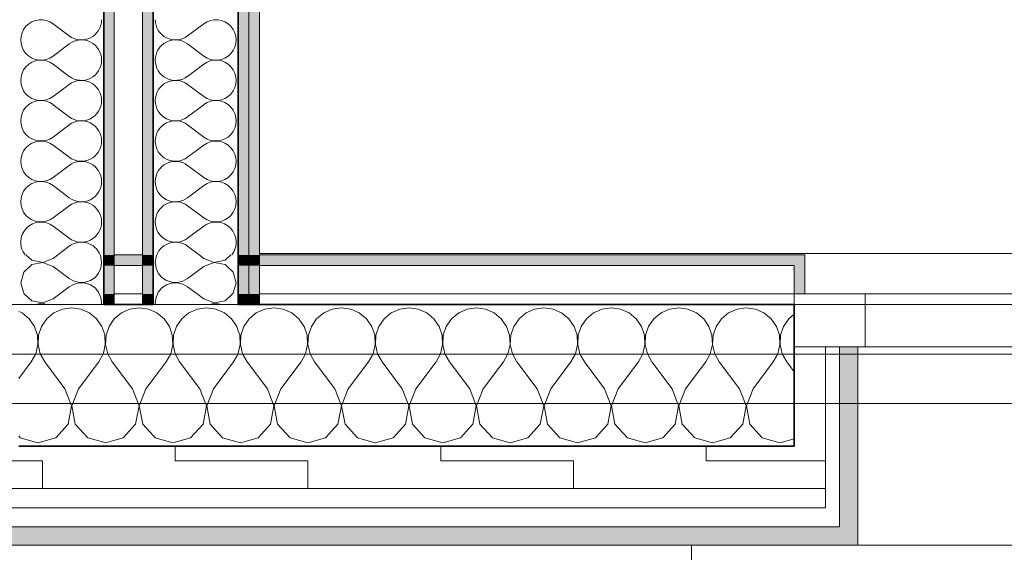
# Model space of a CAD drawing. Header units: metres. Extents: x -7.1 to 26.5, y -14.7 to 18.1.
# Tile 59 of 145: x 8.6 to 10, y -4.1 to -3.3. Entities that reach past the tile are written whole.
import ezdxf

# ---------------------------------------------------------------- set-up
doc = ezdxf.new("R2010")
doc.units = ezdxf.units.M
doc.linetypes.add('AUSGEZOGEN', pattern=[0])
for name, color, linetype in [('XR$1$010 Aussenwände', 7, 'AUSGEZOGEN'), ('XR$1$010 Aussenwände Schichttrennlinien', 7, 'AUSGEZOGEN'), ('XR$1$010 Fenster', 7, 'AUSGEZOGEN'), ('XR$1$015 Innenwände', 7, 'AUSGEZOGEN'), ('XR$1$015 Innenwände Schichttrennlinien', 7, 'AUSGEZOGEN'), ('XR$1$030 Bodenaufbauten', 7, 'AUSGEZOGEN'), ('XR$1$080 Raumdefinitionen Kontur', 7, 'AUSGEZOGEN'), ('XR$3$010 Aussenwände Bauteilschraffuren', 7, 'AUSGEZOGEN'), ('XR$3$015 Innenwände Bauteilschraffuren', 7, 'AUSGEZOGEN'), ('XR$3$035 Decken', 7, 'AUSGEZOGEN')]:
    doc.layers.add(name, color=color, linetype=linetype)
pattern_1 = [(0, (1500, 1500), (750, 750), [750, -750]), (90, (1500, 1500), (-750, 750), [750, -750])]
pattern_2 = [(0, (0.375, 0.375), (0.1875, 0.1875), [0.1875, -0.1875]), (90, (0.375, 0.375), (-0.1875, 0.1875), [0.1875, -0.1875])]

# ---------------------------------------------------------------- blocks, each defined once
blk = doc.blocks.new('COMPLEXOBJECT_128')
at = {"layer": 'XR$3$010 Aussenwände Bauteilschraffuren', "color": 8, "linetype": 'AUSGEZOGEN', "lineweight": 13, "transparency": 33554687}
for p, q in [((8.6537, -3.7231), (8.6416, -3.7284)), ((8.6667, -3.7213), (8.6537, -3.7231)), ((8.6797, -3.7231), (8.6667, -3.7213)), ((8.6917, -3.7284), (8.6797, -3.7231)), ((8.5965, -3.7284), (8.5918, -3.7263)), ((8.6066, -3.7368), (8.5965, -3.7284)), ((8.614, -3.7476), (8.6066, -3.7368)), ((8.6315, -3.7368), (8.6241, -3.7476)), ((8.6416, -3.7284), (8.6315, -3.7368)), ((8.7018, -3.7368), (8.6917, -3.7284)), ((8.7093, -3.7476), (8.7018, -3.7368)), ((8.6182, -3.76), (8.614, -3.7476)), ((8.6241, -3.7476), (8.6199, -3.76)), ((8.7118, -3.755), (8.7093, -3.7476)), ((8.6189, -3.7732), (8.6182, -3.76)), ((8.6199, -3.76), (8.6192, -3.7732)), ((8.6159, -3.786), (8.6189, -3.7732)), ((8.6192, -3.7732), (8.6222, -3.786)), ((8.6095, -3.7974), (8.6159, -3.786)), ((8.6222, -3.786), (8.6286, -3.7974)), ((8.7048, -3.7974), (8.7111, -3.786)), ((8.7111, -3.786), (8.7118, -3.7831)), ((8.5918, -3.8211), (8.6095, -3.7974)), ((8.6571, -3.8355), (8.6286, -3.7974)), ((8.6762, -3.8355), (8.7048, -3.7974)), ((8.6665, -3.8598), (8.6571, -3.8355)), ((8.6762, -3.8355), (8.6669, -3.8598)), ((8.6616, -3.8854), (8.6665, -3.8598)), ((8.6669, -3.8598), (8.6717, -3.8854)), ((8.6441, -3.9046), (8.6616, -3.8854)), ((8.6717, -3.8854), (8.6893, -3.9046)), ((8.5918, -3.9022), (8.594, -3.9046)), ((8.594, -3.9046), (8.619, -3.9117)), ((8.619, -3.9117), (8.6441, -3.9046)), ((8.6893, -3.9046), (8.7118, -3.911))]:
    blk.add_line(p, q, dxfattribs=at)
blk = doc.blocks.new('COMPLEXOBJECT_129')
at = {"layer": 'XR$3$010 Aussenwände Bauteilschraffuren', "color": 8, "linetype": 'AUSGEZOGEN', "lineweight": 13, "transparency": 33554687}
for p, q in [((8.7489, -3.7231), (8.7369, -3.7284)), ((8.7619, -3.7213), (8.7489, -3.7231)), ((8.7749, -3.7231), (8.7619, -3.7213)), ((8.7818, -3.7261), (8.7749, -3.7231)), ((8.7268, -3.7368), (8.7193, -3.7476)), ((8.7369, -3.7284), (8.7268, -3.7368)), ((8.7193, -3.7476), (8.7151, -3.76)), ((8.7135, -3.76), (8.7118, -3.755)), ((8.7141, -3.7732), (8.7135, -3.76)), ((8.7151, -3.76), (8.7145, -3.7732)), ((8.7118, -3.7831), (8.7141, -3.7732)), ((8.7145, -3.7732), (8.7175, -3.786)), ((8.7175, -3.786), (8.7238, -3.7974)), ((8.7524, -3.8355), (8.7238, -3.7974)), ((8.7714, -3.8355), (8.7818, -3.8218)), ((8.7617, -3.8598), (8.7524, -3.8355)), ((8.7714, -3.8355), (8.7621, -3.8598)), ((8.7569, -3.8854), (8.7617, -3.8598)), ((8.7621, -3.8598), (8.7669, -3.8854)), ((8.7393, -3.9046), (8.7569, -3.8854)), ((8.7669, -3.8854), (8.7818, -3.9016)), ((8.7143, -3.9117), (8.7393, -3.9046)), ((8.7118, -3.911), (8.7143, -3.9117))]:
    blk.add_line(p, q, dxfattribs=at)
blk = doc.blocks.new('COMPLEXOBJECT_130')
at = {"layer": 'XR$3$010 Aussenwände Bauteilschraffuren', "color": 8, "linetype": 'AUSGEZOGEN', "lineweight": 13, "transparency": 33554687}
for p, q in [((8.8441, -3.7231), (8.8321, -3.7284)), ((8.8571, -3.7213), (8.8441, -3.7231)), ((8.8702, -3.7231), (8.8571, -3.7213)), ((8.8822, -3.7284), (8.8702, -3.7231)), ((8.7869, -3.7284), (8.7818, -3.7261)), ((8.7971, -3.7368), (8.7869, -3.7284)), ((8.8045, -3.7476), (8.7971, -3.7368)), ((8.822, -3.7368), (8.8146, -3.7476)), ((8.8321, -3.7284), (8.822, -3.7368)), ((8.8923, -3.7368), (8.8822, -3.7284)), ((8.8997, -3.7476), (8.8923, -3.7368)), ((8.8087, -3.76), (8.8045, -3.7476)), ((8.8146, -3.7476), (8.8104, -3.76)), ((8.9018, -3.7536), (8.8997, -3.7476)), ((8.8093, -3.7732), (8.8087, -3.76)), ((8.8104, -3.76), (8.8097, -3.7732)), ((8.8064, -3.786), (8.8093, -3.7732)), ((8.8097, -3.7732), (8.8127, -3.786)), ((8.8, -3.7974), (8.8064, -3.786)), ((8.8127, -3.786), (8.819, -3.7974)), ((8.8952, -3.7974), (8.9016, -3.786)), ((8.9016, -3.786), (8.9018, -3.7852)), ((8.7818, -3.8218), (8.8, -3.7974)), ((8.8476, -3.8355), (8.819, -3.7974)), ((8.8667, -3.8355), (8.8952, -3.7974)), ((8.857, -3.8598), (8.8476, -3.8355)), ((8.8667, -3.8355), (8.8573, -3.8598)), ((8.8521, -3.8854), (8.857, -3.8598)), ((8.8573, -3.8598), (8.8622, -3.8854)), ((8.8346, -3.9046), (8.8521, -3.8854)), ((8.8622, -3.8854), (8.8797, -3.9046)), ((8.7818, -3.9016), (8.7845, -3.9046)), ((8.7845, -3.9046), (8.8095, -3.9117)), ((8.8095, -3.9117), (8.8346, -3.9046)), ((8.8797, -3.9046), (8.9018, -3.9109))]:
    blk.add_line(p, q, dxfattribs=at)
blk = doc.blocks.new('COMPLEXOBJECT_131')
at = {"layer": 'XR$3$010 Aussenwände Bauteilschraffuren', "color": 8, "linetype": 'AUSGEZOGEN', "lineweight": 13, "transparency": 33554687}
for p, q in [((8.9394, -3.7231), (8.9273, -3.7284)), ((8.9524, -3.7213), (8.9394, -3.7231)), ((8.9654, -3.7231), (8.9524, -3.7213)), ((8.9774, -3.7284), (8.9654, -3.7231)), ((9.0346, -3.7231), (9.0226, -3.7284)), ((9.0476, -3.7213), (9.0346, -3.7231)), ((9.0606, -3.7231), (9.0476, -3.7213)), ((9.0727, -3.7284), (9.0606, -3.7231)), ((9.1298, -3.7231), (9.1178, -3.7284)), ((9.1429, -3.7213), (9.1298, -3.7231)), ((9.1559, -3.7231), (9.1429, -3.7213)), ((9.1679, -3.7284), (9.1559, -3.7231)), ((9.2251, -3.7231), (9.2131, -3.7284)), ((9.2381, -3.7213), (9.2251, -3.7231)), ((9.2511, -3.7231), (9.2381, -3.7213)), ((9.2631, -3.7284), (9.2511, -3.7231)), ((9.3203, -3.7231), (9.3083, -3.7284)), ((9.3333, -3.7213), (9.3203, -3.7231)), ((9.3463, -3.7231), (9.3333, -3.7213)), ((9.3584, -3.7284), (9.3463, -3.7231)), ((9.4156, -3.7231), (9.4035, -3.7284)), ((9.4286, -3.7213), (9.4156, -3.7231)), ((9.4416, -3.7231), (9.4286, -3.7213)), ((9.4536, -3.7284), (9.4416, -3.7231)), ((9.5108, -3.7231), (9.4988, -3.7284)), ((9.5238, -3.7213), (9.5108, -3.7231)), ((9.5368, -3.7231), (9.5238, -3.7213)), ((9.5488, -3.7284), (9.5368, -3.7231)), ((9.606, -3.7231), (9.594, -3.7284)), ((9.619, -3.7213), (9.606, -3.7231)), ((9.6321, -3.7231), (9.619, -3.7213)), ((9.6441, -3.7284), (9.6321, -3.7231)), ((8.9172, -3.7368), (8.9098, -3.7476)), ((8.9273, -3.7284), (8.9172, -3.7368)), ((8.9875, -3.7368), (8.9774, -3.7284)), ((8.995, -3.7476), (8.9875, -3.7368)), ((9.0125, -3.7368), (9.005, -3.7476)), ((9.0226, -3.7284), (9.0125, -3.7368)), ((9.0828, -3.7368), (9.0727, -3.7284)), ((9.0902, -3.7476), (9.0828, -3.7368)), ((9.1077, -3.7368), (9.1003, -3.7476)), ((9.1178, -3.7284), (9.1077, -3.7368)), ((9.178, -3.7368), (9.1679, -3.7284)), ((9.1854, -3.7476), (9.178, -3.7368)), ((9.2029, -3.7368), (9.1955, -3.7476)), ((9.2131, -3.7284), (9.2029, -3.7368)), ((9.2732, -3.7368), (9.2631, -3.7284)), ((9.2807, -3.7476), (9.2732, -3.7368)), ((9.2982, -3.7368), (9.2907, -3.7476)), ((9.3083, -3.7284), (9.2982, -3.7368)), ((9.3685, -3.7368), (9.3584, -3.7284)), ((9.3759, -3.7476), (9.3685, -3.7368)), ((9.3934, -3.7368), (9.386, -3.7476)), ((9.4035, -3.7284), (9.3934, -3.7368)), ((9.4637, -3.7368), (9.4536, -3.7284)), ((9.4712, -3.7476), (9.4637, -3.7368)), ((9.4887, -3.7368), (9.4812, -3.7476)), ((9.4988, -3.7284), (9.4887, -3.7368)), ((9.559, -3.7368), (9.5488, -3.7284)), ((9.5664, -3.7476), (9.559, -3.7368)), ((9.5839, -3.7368), (9.5765, -3.7476)), ((9.594, -3.7284), (9.5839, -3.7368)), ((9.6542, -3.7368), (9.6441, -3.7284)), ((9.6616, -3.7476), (9.6542, -3.7368)), ((9.6791, -3.7368), (9.6717, -3.7476)), ((9.6868, -3.7304), (9.6791, -3.7368)), ((8.9098, -3.7476), (8.9056, -3.76)), ((8.9992, -3.76), (8.995, -3.7476)), ((9.005, -3.7476), (9.0008, -3.76)), ((9.0944, -3.76), (9.0902, -3.7476)), ((9.1003, -3.7476), (9.0961, -3.76)), ((9.1896, -3.76), (9.1854, -3.7476)), ((9.1955, -3.7476), (9.1913, -3.76)), ((9.2849, -3.76), (9.2807, -3.7476)), ((9.2907, -3.7476), (9.2865, -3.76)), ((9.3801, -3.76), (9.3759, -3.7476)), ((9.386, -3.7476), (9.3818, -3.76)), ((9.4754, -3.76), (9.4712, -3.7476)), ((9.4812, -3.7476), (9.477, -3.76)), ((9.5706, -3.76), (9.5664, -3.7476)), ((9.5765, -3.7476), (9.5723, -3.76)), ((9.6658, -3.76), (9.6616, -3.7476)), ((9.6717, -3.7476), (9.6675, -3.76)), ((8.9039, -3.76), (8.9018, -3.7536)), ((8.9046, -3.7732), (8.9039, -3.76)), ((8.9056, -3.76), (8.905, -3.7732)), ((8.9998, -3.7732), (8.9992, -3.76)), ((9.0008, -3.76), (9.0002, -3.7732)), ((9.095, -3.7732), (9.0944, -3.76)), ((9.0961, -3.76), (9.0954, -3.7732)), ((9.1903, -3.7732), (9.1896, -3.76)), ((9.1913, -3.76), (9.1907, -3.7732)), ((9.2855, -3.7732), (9.2849, -3.76)), ((9.2865, -3.76), (9.2859, -3.7732)), ((9.3808, -3.7732), (9.3801, -3.76)), ((9.3818, -3.76), (9.3811, -3.7732)), ((9.476, -3.7732), (9.4754, -3.76)), ((9.477, -3.76), (9.4764, -3.7732)), ((9.5712, -3.7732), (9.5706, -3.76)), ((9.5723, -3.76), (9.5716, -3.7732)), ((9.6665, -3.7732), (9.6658, -3.76)), ((9.6675, -3.76), (9.6669, -3.7732)), ((8.9018, -3.7852), (8.9046, -3.7732)), ((8.905, -3.7732), (8.9079, -3.786)), ((8.9968, -3.786), (8.9998, -3.7732)), ((9.0002, -3.7732), (9.0032, -3.786)), ((9.0921, -3.786), (9.095, -3.7732)), ((9.0954, -3.7732), (9.0984, -3.786)), ((9.1873, -3.786), (9.1903, -3.7732)), ((9.1907, -3.7732), (9.1936, -3.786)), ((9.2825, -3.786), (9.2855, -3.7732)), ((9.2859, -3.7732), (9.2889, -3.786)), ((9.3778, -3.786), (9.3808, -3.7732)), ((9.3811, -3.7732), (9.3841, -3.786)), ((9.473, -3.786), (9.476, -3.7732)), ((9.4764, -3.7732), (9.4794, -3.786)), ((9.5683, -3.786), (9.5712, -3.7732)), ((9.5716, -3.7732), (9.5746, -3.786)), ((9.6635, -3.786), (9.6665, -3.7732)), ((9.6669, -3.7732), (9.6698, -3.786)), ((8.9079, -3.786), (8.9143, -3.7974)), ((8.9905, -3.7974), (8.9968, -3.786)), ((9.0032, -3.786), (9.0095, -3.7974)), ((9.0857, -3.7974), (9.0921, -3.786)), ((9.0984, -3.786), (9.1048, -3.7974)), ((9.181, -3.7974), (9.1873, -3.786)), ((9.1936, -3.786), (9.2, -3.7974)), ((9.2762, -3.7974), (9.2825, -3.786)), ((9.2889, -3.786), (9.2952, -3.7974)), ((9.3714, -3.7974), (9.3778, -3.786)), ((9.3841, -3.786), (9.3905, -3.7974)), ((9.4667, -3.7974), (9.473, -3.786)), ((9.4794, -3.786), (9.4857, -3.7974)), ((9.5619, -3.7974), (9.5683, -3.786)), ((9.5746, -3.786), (9.581, -3.7974)), ((9.6571, -3.7974), (9.6635, -3.786)), ((9.6698, -3.786), (9.6762, -3.7974)), ((8.9429, -3.8355), (8.9143, -3.7974)), ((8.9619, -3.8355), (8.9905, -3.7974)), ((9.0381, -3.8355), (9.0095, -3.7974)), ((9.0571, -3.8355), (9.0857, -3.7974)), ((9.1333, -3.8355), (9.1048, -3.7974)), ((9.1524, -3.8355), (9.181, -3.7974)), ((9.2286, -3.8355), (9.2, -3.7974)), ((9.2476, -3.8355), (9.2762, -3.7974)), ((9.3238, -3.8355), (9.2952, -3.7974)), ((9.3429, -3.8355), (9.3714, -3.7974)), ((9.419, -3.8355), (9.3905, -3.7974)), ((9.4381, -3.8355), (9.4667, -3.7974)), ((9.5143, -3.8355), (9.4857, -3.7974)), ((9.5333, -3.8355), (9.5619, -3.7974)), ((9.6095, -3.8355), (9.581, -3.7974)), ((9.6286, -3.8355), (9.6571, -3.7974)), ((9.6868, -3.8116), (9.6762, -3.7974)), ((8.9522, -3.8598), (8.9429, -3.8355)), ((8.9619, -3.8355), (8.9526, -3.8598)), ((9.0474, -3.8598), (9.0381, -3.8355)), ((9.0571, -3.8355), (9.0478, -3.8598)), ((9.1427, -3.8598), (9.1333, -3.8355)), ((9.1524, -3.8355), (9.143, -3.8598)), ((9.2379, -3.8598), (9.2286, -3.8355)), ((9.2476, -3.8355), (9.2383, -3.8598)), ((9.3331, -3.8598), (9.3238, -3.8355)), ((9.3429, -3.8355), (9.3335, -3.8598)), ((9.4284, -3.8598), (9.419, -3.8355)), ((9.4381, -3.8355), (9.4288, -3.8598)), ((9.5236, -3.8598), (9.5143, -3.8355)), ((9.5333, -3.8355), (9.524, -3.8598)), ((9.6189, -3.8598), (9.6095, -3.8355)), ((9.6286, -3.8355), (9.6192, -3.8598)), ((8.9474, -3.8854), (8.9522, -3.8598)), ((8.9526, -3.8598), (8.9574, -3.8854)), ((9.0426, -3.8854), (9.0474, -3.8598)), ((9.0478, -3.8598), (9.0526, -3.8854)), ((9.1378, -3.8854), (9.1427, -3.8598)), ((9.143, -3.8598), (9.1479, -3.8854)), ((9.2331, -3.8854), (9.2379, -3.8598)), ((9.2383, -3.8598), (9.2431, -3.8854)), ((9.3283, -3.8854), (9.3331, -3.8598)), ((9.3335, -3.8598), (9.3384, -3.8854)), ((9.4235, -3.8854), (9.4284, -3.8598)), ((9.4288, -3.8598), (9.4336, -3.8854)), ((9.5188, -3.8854), (9.5236, -3.8598)), ((9.524, -3.8598), (9.5288, -3.8854)), ((9.614, -3.8854), (9.6189, -3.8598)), ((9.6192, -3.8598), (9.6241, -3.8854)), ((8.9298, -3.9046), (8.9474, -3.8854)), ((8.9574, -3.8854), (8.975, -3.9046)), ((9.025, -3.9046), (9.0426, -3.8854)), ((9.0526, -3.8854), (9.0702, -3.9046)), ((9.1203, -3.9046), (9.1378, -3.8854)), ((9.1479, -3.8854), (9.1654, -3.9046)), ((9.2155, -3.9046), (9.2331, -3.8854)), ((9.2431, -3.8854), (9.2607, -3.9046)), ((9.3107, -3.9046), (9.3283, -3.8854)), ((9.3384, -3.8854), (9.3559, -3.9046)), ((9.406, -3.9046), (9.4235, -3.8854)), ((9.4336, -3.8854), (9.4512, -3.9046)), ((9.5012, -3.9046), (9.5188, -3.8854)), ((9.5288, -3.8854), (9.5464, -3.9046)), ((9.5965, -3.9046), (9.614, -3.8854)), ((9.6241, -3.8854), (9.6416, -3.9046)), ((8.9048, -3.9117), (8.9298, -3.9046)), ((8.975, -3.9046), (9, -3.9117)), ((9, -3.9117), (9.025, -3.9046)), ((9.0702, -3.9046), (9.0952, -3.9117)), ((9.0952, -3.9117), (9.1203, -3.9046)), ((9.1654, -3.9046), (9.1905, -3.9117)), ((9.1905, -3.9117), (9.2155, -3.9046)), ((9.2607, -3.9046), (9.2857, -3.9117)), ((9.2857, -3.9117), (9.3107, -3.9046)), ((9.3559, -3.9046), (9.381, -3.9117)), ((9.381, -3.9117), (9.406, -3.9046)), ((9.4512, -3.9046), (9.4762, -3.9117)), ((9.4762, -3.9117), (9.5012, -3.9046)), ((9.5464, -3.9046), (9.5714, -3.9117)), ((9.5714, -3.9117), (9.5965, -3.9046)), ((9.6416, -3.9046), (9.6667, -3.9117)), ((9.6667, -3.9117), (9.6868, -3.906)), ((8.9018, -3.9109), (8.9048, -3.9117))]:
    blk.add_line(p, q, dxfattribs=at)
blk = doc.blocks.new('COMPLEXOBJECT_141')
at = {"layer": 'XR$3$015 Innenwände Bauteilschraffuren', "color": 8, "linetype": 'AUSGEZOGEN', "lineweight": 13, "transparency": 33554687}
for p, q in [((8.6021, -3.6465), (8.6104, -3.6541)), ((8.6104, -3.6541), (8.6258, -3.657)), ((8.6258, -3.657), (8.6403, -3.6514)), ((8.6403, -3.6514), (8.6469, -3.6465)), ((8.7078, -3.6493), (8.7066, -3.6465)), ((8.7089, -3.6571), (8.7078, -3.6493)), ((8.6104, -3.6602), (8.609, -3.6615)), ((8.6258, -3.6573), (8.6104, -3.6602)), ((8.6368, -3.6615), (8.6258, -3.6573)), ((8.7083, -3.6615), (8.7089, -3.6571))]:
    blk.add_line(p, q, dxfattribs=at)
blk = doc.blocks.new('COMPLEXOBJECT_142')
at = {"layer": 'XR$3$015 Innenwände Bauteilschraffuren', "color": 8, "linetype": 'AUSGEZOGEN', "lineweight": 13, "transparency": 33554687}
for p, q in [((8.609, -3.6615), (8.5989, -3.6707)), ((8.6403, -3.6629), (8.6368, -3.6615)), ((8.6403, -3.6629), (8.6632, -3.68)), ((8.7046, -3.6722), (8.7078, -3.665)), ((8.7078, -3.665), (8.7083, -3.6615)), ((8.5989, -3.6707), (8.5946, -3.6857)), ((8.6632, -3.68), (8.6701, -3.6838)), ((8.6701, -3.6838), (8.6778, -3.6856)), ((8.6857, -3.6852), (8.6931, -3.6827)), ((8.6931, -3.6827), (8.6996, -3.6782)), ((8.6996, -3.6782), (8.7046, -3.6722)), ((8.5946, -3.6857), (8.5989, -3.7007)), ((8.6498, -3.7015), (8.6632, -3.6914)), ((8.6701, -3.6876), (8.6632, -3.6914)), ((8.6778, -3.6858), (8.6701, -3.6876)), ((8.6778, -3.6856), (8.6857, -3.6852)), ((8.6857, -3.6862), (8.6778, -3.6858)), ((8.6931, -3.6887), (8.6857, -3.6862)), ((8.6996, -3.6932), (8.6931, -3.6887)), ((8.7046, -3.6993), (8.6996, -3.6932)), ((8.5989, -3.7007), (8.5997, -3.7015)), ((8.7056, -3.7015), (8.7046, -3.6993))]:
    blk.add_line(p, q, dxfattribs=at)
blk = doc.blocks.new('COMPLEXOBJECT_143')
at = {"layer": 'XR$3$015 Innenwände Bauteilschraffuren', "color": 8, "linetype": 'AUSGEZOGEN', "lineweight": 13, "transparency": 33554687}
for p, q in [((8.5997, -3.7015), (8.6104, -3.7113)), ((8.6104, -3.7113), (8.6258, -3.7142)), ((8.6258, -3.7142), (8.6403, -3.7086)), ((8.6403, -3.7086), (8.6498, -3.7015)), ((8.7078, -3.7065), (8.7056, -3.7015)), ((8.7089, -3.7143), (8.7078, -3.7065)), ((8.6258, -3.7144), (8.6147, -3.7165)), ((8.6312, -3.7165), (8.6258, -3.7144)), ((8.7086, -3.7165), (8.7089, -3.7143))]:
    blk.add_line(p, q, dxfattribs=at)
blk = doc.blocks.new('COMPLEXOBJECT_145')
at = {"layer": 'XR$3$015 Innenwände Bauteilschraffuren', "color": 8, "linetype": 'AUSGEZOGEN', "lineweight": 13, "transparency": 33554687}
for p, q in [((8.6403, -3.32), (8.6632, -3.3371)), ((8.6403, -3.3657), (8.6632, -3.3486)), ((8.6403, -3.3771), (8.6632, -3.3943)), ((8.6403, -3.4229), (8.6632, -3.4057)), ((8.6403, -3.4343), (8.6632, -3.4514)), ((8.6403, -3.48), (8.6632, -3.4629)), ((8.6403, -3.4914), (8.6632, -3.5086)), ((8.6403, -3.5371), (8.6632, -3.52)), ((8.6403, -3.5486), (8.6632, -3.5657)), ((8.6403, -3.5943), (8.6632, -3.5771)), ((8.6403, -3.6057), (8.6632, -3.6229)), ((8.6469, -3.6465), (8.6632, -3.6343))]:
    blk.add_line(p, q, dxfattribs=at)
for centre, start, end in [((8.6232, -3.3429), 53.1301, 306.8699), ((8.6803, -3.3143), 233.1301, 0), ((8.6803, -3.3714), 0, 126.8699), ((8.6232, -3.4), 53.1301, 306.8699), ((8.6803, -3.3714), 233.1301, 0), ((8.6803, -3.4286), 0, 126.8699), ((8.6232, -3.4571), 53.1301, 306.8699), ((8.6803, -3.4286), 233.1301, 0), ((8.6803, -3.4857), 0, 126.8699), ((8.6232, -3.5143), 53.1301, 306.8699), ((8.6803, -3.4857), 233.1301, 0), ((8.6803, -3.5429), 0, 126.8699), ((8.6232, -3.5714), 53.1301, 306.8699), ((8.6803, -3.5429), 233.1301, 0), ((8.6803, -3.6), 0, 126.8699), ((8.6232, -3.6286), 53.1301, 218.8564), ((8.6803, -3.6), 233.1301, 0), ((8.6803, -3.6571), 21.8779, 126.8699)]:
    blk.add_arc(centre, 0.0286, start, end, dxfattribs=at)
blk = doc.blocks.new('COMPLEXOBJECT_243')
at = {"layer": 'XR$3$015 Innenwände Bauteilschraffuren', "color": 8, "linetype": 'AUSGEZOGEN', "lineweight": 13, "transparency": 33554687}
for p, q in [((8.7857, -3.6493), (8.7846, -3.6571)), ((8.787, -3.6465), (8.7857, -3.6493)), ((8.8532, -3.6514), (8.8466, -3.6465)), ((8.8532, -3.6514), (8.8678, -3.657)), ((8.8678, -3.657), (8.8831, -3.6541)), ((8.8831, -3.6541), (8.8915, -3.6465)), ((8.7846, -3.6571), (8.7852, -3.6615)), ((8.8678, -3.6573), (8.8567, -3.6615)), ((8.8831, -3.6602), (8.8678, -3.6573)), ((8.8846, -3.6615), (8.8831, -3.6602))]:
    blk.add_line(p, q, dxfattribs=at)
blk = doc.blocks.new('COMPLEXOBJECT_244')
at = {"layer": 'XR$3$015 Innenwände Bauteilschraffuren', "color": 8, "linetype": 'AUSGEZOGEN', "lineweight": 13, "transparency": 33554687}
for p, q in [((8.7852, -3.6615), (8.7857, -3.665)), ((8.7857, -3.665), (8.7889, -3.6722)), ((8.8532, -3.6629), (8.8303, -3.68)), ((8.8567, -3.6615), (8.8532, -3.6629)), ((8.8946, -3.6707), (8.8846, -3.6615)), ((8.7889, -3.6722), (8.7939, -3.6782)), ((8.7939, -3.6782), (8.8004, -3.6827)), ((8.8004, -3.6827), (8.8079, -3.6852)), ((8.8158, -3.6856), (8.8234, -3.6838)), ((8.8234, -3.6838), (8.8303, -3.68)), ((8.8989, -3.6857), (8.8946, -3.6707)), ((8.7939, -3.6932), (8.7889, -3.6993)), ((8.8004, -3.6887), (8.7939, -3.6932)), ((8.8079, -3.6862), (8.8004, -3.6887)), ((8.8079, -3.6852), (8.8158, -3.6856)), ((8.8158, -3.6858), (8.8079, -3.6862)), ((8.8234, -3.6876), (8.8158, -3.6858)), ((8.8303, -3.6914), (8.8234, -3.6876)), ((8.8438, -3.7015), (8.8303, -3.6914)), ((8.8946, -3.7007), (8.8989, -3.6857)), ((8.7889, -3.6993), (8.7879, -3.7015)), ((8.8938, -3.7015), (8.8946, -3.7007))]:
    blk.add_line(p, q, dxfattribs=at)
blk = doc.blocks.new('COMPLEXOBJECT_245')
at = {"layer": 'XR$3$015 Innenwände Bauteilschraffuren', "color": 8, "linetype": 'AUSGEZOGEN', "lineweight": 13, "transparency": 33554687}
for p, q in [((8.7857, -3.7065), (8.7846, -3.7143)), ((8.7879, -3.7015), (8.7857, -3.7065)), ((8.8532, -3.7086), (8.8438, -3.7015)), ((8.8532, -3.7086), (8.8678, -3.7142)), ((8.8678, -3.7142), (8.8831, -3.7113)), ((8.8831, -3.7113), (8.8938, -3.7015)), ((8.7846, -3.7143), (8.7849, -3.7165)), ((8.8678, -3.7144), (8.8623, -3.7165)), ((8.8789, -3.7165), (8.8678, -3.7144))]:
    blk.add_line(p, q, dxfattribs=at)
blk = doc.blocks.new('COMPLEXOBJECT_246')
at = {"layer": 'XR$3$015 Innenwände Bauteilschraffuren', "color": 8, "linetype": 'AUSGEZOGEN', "lineweight": 13, "transparency": 33554687}
for p, q in [((8.8532, -3.32), (8.8303, -3.3371)), ((8.8532, -3.3657), (8.8303, -3.3486)), ((8.8532, -3.3771), (8.8303, -3.3943)), ((8.8532, -3.4229), (8.8303, -3.4057)), ((8.8532, -3.4343), (8.8303, -3.4514)), ((8.8532, -3.48), (8.8303, -3.4629)), ((8.8532, -3.4914), (8.8303, -3.5086)), ((8.8532, -3.5371), (8.8303, -3.52)), ((8.8532, -3.5486), (8.8303, -3.5657)), ((8.8532, -3.5943), (8.8303, -3.5771)), ((8.8532, -3.6057), (8.8303, -3.6229)), ((8.8466, -3.6465), (8.8303, -3.6343))]:
    blk.add_line(p, q, dxfattribs=at)
for centre, start, end in [((8.8132, -3.3143), 180, 306.8699), ((8.8703, -3.3429), 233.1301, 126.8699), ((8.8132, -3.3714), 53.1301, 180), ((8.8132, -3.3714), 180, 306.8699), ((8.8703, -3.4), 233.1301, 126.8699), ((8.8132, -3.4286), 53.1301, 180), ((8.8132, -3.4286), 180, 306.8699), ((8.8703, -3.4571), 233.1301, 126.8699), ((8.8132, -3.4857), 53.1301, 180), ((8.8132, -3.4857), 180, 306.8699), ((8.8703, -3.5143), 233.1301, 126.8699), ((8.8132, -3.5429), 53.1301, 180), ((8.8132, -3.5429), 180, 306.8699), ((8.8703, -3.5714), 233.1301, 126.8699), ((8.8132, -3.6), 53.1301, 180), ((8.8132, -3.6), 180, 306.8699), ((8.8703, -3.6286), 321.1436, 126.8699), ((8.8132, -3.6571), 53.1301, 158.1221)]:
    blk.add_arc(centre, 0.0286, start, end, dxfattribs=at)

msp = doc.modelspace()

# ---------------------------------------------------------------- hatches: boundary and pattern name
at = {"layer": 'XR$3$010 Aussenwände Bauteilschraffuren', "linetype": 'AUSGEZOGEN', "lineweight": 13, "true_color": 0x202020, "transparency": 33554687}
for points in [[(8.7668, -3.6465), (8.7268, -3.6465), (8.7268, -3.6615), (8.7668, -3.6615)], [(9.6868, -3.6465), (8.9318, -3.6465), (8.9318, -3.6615), (9.6868, -3.6615)], [(9.7018, -3.6465), (9.6868, -3.6465), (9.6868, -3.7015), (9.7018, -3.7015)]]:
    msp.add_hatch(color=250, dxfattribs=at).paths.add_polyline_path(points)
at = {"layer": 'XR$3$010 Aussenwände Bauteilschraffuren', "linetype": 'AUSGEZOGEN', "lineweight": 13, "transparency": 33554687}
h = msp.add_hatch(dxfattribs=at)
h.set_pattern_fill('MUSTER', color=8, scale=750, style=0, pattern_type=2)
h.set_pattern_definition(pattern_1)
h.paths.add_polyline_path([(8.7668, -3.7015), (8.7268, -3.7015), (8.7268, -3.7165), (8.7668, -3.7165)], flags=0)
h = msp.add_hatch(dxfattribs=at)
h.set_pattern_fill('MUSTER', color=8, scale=750, style=0, pattern_type=2)
h.set_pattern_definition(pattern_1)
h.paths.add_polyline_path([(9.6868, -3.7015), (8.9318, -3.7015), (8.9318, -3.7165), (9.6868, -3.7165)], flags=0)
h = msp.add_hatch(dxfattribs=at)
h.set_pattern_fill('MUSTER', color=42, scale=0.1875, style=0, pattern_type=2)
h.set_pattern_definition(pattern_2)
h.paths.add_polyline_path([(9.6868, -3.9765), (9.7308, -3.9765), (9.7308, -3.7765), (9.6868, -3.7765)], flags=0)
h = msp.add_hatch(dxfattribs=at)
h.set_pattern_fill('MUSTER', color=8, scale=750, style=0, pattern_type=2)
h.set_pattern_definition(pattern_1)
h.paths.add_polyline_path([(9.7308, -4.0305), (9.7508, -4.0305), (9.7508, -3.7765), (9.7308, -3.7765)], flags=0)
at = {"layer": 'XR$3$010 Aussenwände Bauteilschraffuren', "linetype": 'AUSGEZOGEN', "lineweight": 13, "true_color": 0xa79e8b, "transparency": 33554687}
for points in [[(9.7508, -4.0565), (9.7768, -4.0565), (9.7768, -3.7765), (9.7508, -3.7765)], [(7.4878, -4.0565), (9.7508, -4.0565), (9.7508, -4.0305), (7.4878, -4.0305)]]:
    msp.add_hatch(color=253, dxfattribs=at).paths.add_polyline_path(points)
at = {"layer": 'XR$3$010 Aussenwände Bauteilschraffuren', "linetype": 'AUSGEZOGEN', "lineweight": 13, "transparency": 33554687}
h = msp.add_hatch(dxfattribs=at)
h.set_pattern_fill('MUSTER', color=42, scale=0.1875, style=0, pattern_type=2)
h.set_pattern_definition(pattern_2)
h.paths.add_polyline_path([(7.5518, -3.9165), (7.5518, -3.9765), (9.6868, -3.9765), (9.6868, -3.9165)], flags=0)
h = msp.add_hatch(dxfattribs=at)
h.set_pattern_fill('MUSTER', color=8, scale=750, style=0, pattern_type=2)
h.set_pattern_definition(pattern_1)
h.paths.add_polyline_path([(7.5078, -4.0035), (7.5078, -4.0305), (9.7308, -4.0305), (9.7308, -4.0035)], flags=0)
at = {"layer": 'XR$3$015 Innenwände Bauteilschraffuren', "linetype": 'AUSGEZOGEN', "lineweight": 13, "true_color": 0x202020, "transparency": 33554687}
for points in [[(8.7118, 6.0735), (8.7118, -3.6465), (8.7268, -3.6465), (8.7268, 6.0735)], [(8.7668, 6.0385), (8.7668, -3.6465), (8.7818, -3.6465), (8.7818, 6.0385)], [(8.9018, 5.9035), (8.9018, -3.6465), (8.9168, -3.6465), (8.9168, 5.9035)], [(8.9168, 5.8885), (8.9168, -3.6465), (8.9318, -3.6465), (8.9318, 5.8885)], [(8.7268, -3.6465), (8.7118, -3.6465), (8.7118, -3.6615), (8.7268, -3.6615)], [(8.7818, -3.6465), (8.7668, -3.6465), (8.7668, -3.6615), (8.7818, -3.6615)], [(8.9168, -3.6465), (8.9018, -3.6465), (8.9018, -3.6615), (8.9168, -3.6615)], [(8.9318, -3.6465), (8.9168, -3.6465), (8.9168, -3.6615), (8.9318, -3.6615)], [(8.7268, -3.6615), (8.7118, -3.6615), (8.7118, -3.7015), (8.7268, -3.7015)], [(8.7818, -3.6615), (8.7668, -3.6615), (8.7668, -3.7015), (8.7818, -3.7015)], [(8.9168, -3.6615), (8.9018, -3.6615), (8.9018, -3.7015), (8.9168, -3.7015)], [(8.9318, -3.6615), (8.9168, -3.6615), (8.9168, -3.7015), (8.9318, -3.7015)], [(8.7268, -3.7015), (8.7118, -3.7015), (8.7118, -3.7165), (8.7268, -3.7165)], [(8.7818, -3.7015), (8.7668, -3.7015), (8.7668, -3.7165), (8.7818, -3.7165)], [(8.9168, -3.7015), (8.9018, -3.7015), (8.9018, -3.7165), (8.9168, -3.7165)], [(8.9318, -3.7015), (8.9168, -3.7015), (8.9168, -3.7165), (8.9318, -3.7165)]]:
    msp.add_hatch(color=250, dxfattribs=at).paths.add_polyline_path(points)

# ---------------------------------------------------------------- linework, layer by layer
at = {"layer": 'XR$1$010 Aussenwände', "color": 7, "linetype": 'AUSGEZOGEN', "lineweight": 18, "transparency": 33554687}
for p, q in [((8.7668, -3.6465), (8.7268, -3.6465)), ((9.6868, -3.6465), (8.9318, -3.6465)), ((9.6868, -3.6465), (9.7018, -3.6465)), ((9.7018, -3.7015), (9.7018, -3.6465)), ((9.6868, -3.7165), (9.6868, -3.7015)), ((9.6868, -3.7765), (9.7308, -3.7765)), ((9.7308, -3.7765), (9.7508, -3.7765)), ((9.7508, -3.7765), (9.7768, -3.7765)), ((9.7768, -3.9165), (9.7768, -3.7765)), ((9.7768, -3.9765), (9.7768, -3.9165)), ((9.7768, -4.0035), (9.7768, -3.9765)), ((9.7768, -4.0305), (9.7768, -4.0035)), ((9.7768, -4.0565), (9.7768, -4.0305)), ((7.4878, -4.0565), (9.7508, -4.0565)), ((9.7508, -4.0565), (9.7768, -4.0565))]:
    msp.add_line(p, q, dxfattribs=at)
at = {"layer": 'XR$1$010 Aussenwände', "color": 7, "linetype": 'AUSGEZOGEN', "lineweight": 35, "transparency": 33554687}
msp.add_line((9.6868, -3.7765), (9.6868, -3.7165), dxfattribs=at)
at = {"layer": 'XR$1$010 Aussenwände Schichttrennlinien', "color": 7, "linetype": 'AUSGEZOGEN', "lineweight": 35, "transparency": 33554687}
for p, q in [((8.7118, -3.6615), (8.7118, -3.6465)), ((8.7818, -3.6465), (8.7818, -3.6615)), ((8.9018, -3.6615), (8.9018, -3.6465)), ((8.7118, -3.7015), (8.7118, -3.6615)), ((8.7818, -3.6615), (8.7818, -3.7015)), ((8.9018, -3.7015), (8.9018, -3.6615)), ((8.7118, -3.7165), (8.7118, -3.7015)), ((8.7818, -3.7015), (8.7818, -3.7165)), ((8.9018, -3.7165), (8.9018, -3.7015)), ((8.7118, -3.7165), (8.7268, -3.7165)), ((8.7118, -3.7165), (8.7268, -3.7165)), ((8.7268, -3.7165), (8.7668, -3.7165)), ((8.7668, -3.7165), (8.7818, -3.7165)), ((8.7668, -3.7165), (8.7818, -3.7165)), ((8.9018, -3.7165), (8.9168, -3.7165)), ((8.9018, -3.7165), (8.9168, -3.7165)), ((8.9168, -3.7165), (8.9318, -3.7165)), ((8.9168, -3.7165), (8.9318, -3.7165)), ((8.9318, -3.7165), (9.6868, -3.7165)), ((9.6868, -3.9165), (9.6868, -3.7765)), ((8.5918, -3.9165), (8.7118, -3.9165)), ((8.7118, -3.9165), (8.7818, -3.9165)), ((8.7818, -3.9165), (8.9018, -3.9165)), ((8.9018, -3.9165), (9.6868, -3.9165))]:
    msp.add_line(p, q, dxfattribs=at)
at = {"layer": 'XR$1$010 Aussenwände Schichttrennlinien', "color": 7, "linetype": 'AUSGEZOGEN', "lineweight": 18, "transparency": 33554687}
for p, q in [((8.7268, -3.6615), (8.7268, -3.6465)), ((8.7268, -3.6615), (8.7268, -3.6465)), ((8.7668, -3.6465), (8.7668, -3.6615)), ((8.7668, -3.6465), (8.7668, -3.6615)), ((8.9168, -3.6615), (8.9168, -3.6465)), ((8.9318, -3.6615), (8.9318, -3.6465)), ((8.9318, -3.6615), (8.9318, -3.6465)), ((8.7268, -3.7015), (8.7268, -3.6615)), ((8.7268, -3.7015), (8.7268, -3.6615)), ((8.7668, -3.6615), (8.7268, -3.6615)), ((8.7668, -3.6615), (8.7668, -3.7015)), ((8.7668, -3.6615), (8.7668, -3.7015)), ((8.9168, -3.7015), (8.9168, -3.6615)), ((8.9318, -3.7015), (8.9318, -3.6615)), ((9.6868, -3.6615), (8.9318, -3.6615)), ((8.9318, -3.7015), (8.9318, -3.6615)), ((9.6868, -3.6615), (9.6868, -3.7015)), ((8.7268, -3.7165), (8.7268, -3.7015)), ((8.7268, -3.7165), (8.7268, -3.7015)), ((8.7668, -3.7015), (8.7268, -3.7015)), ((8.7668, -3.7015), (8.7668, -3.7165)), ((8.7668, -3.7015), (8.7668, -3.7165)), ((8.9168, -3.7165), (8.9168, -3.7015)), ((8.9318, -3.7165), (8.9318, -3.7015)), ((9.6868, -3.7015), (8.9318, -3.7015)), ((8.9318, -3.7165), (8.9318, -3.7015)), ((9.6868, -3.7015), (9.7018, -3.7015)), ((9.7308, -3.7765), (9.7308, -3.9765)), ((9.7308, -4.0035), (9.7308, -3.7765)), ((9.7508, -3.7765), (9.7508, -4.0305)), ((9.7508, -4.0305), (9.7508, -3.7765)), ((7.5518, -3.9765), (9.6868, -3.9765)), ((9.6868, -3.9765), (9.7308, -3.9765)), ((7.5078, -4.0035), (9.7308, -4.0035)), ((7.5078, -4.0305), (9.7308, -4.0305)), ((9.7308, -4.0305), (9.7508, -4.0305))]:
    msp.add_line(p, q, dxfattribs=at)
at = {"layer": 'XR$1$010 Fenster', "color": 7, "linetype": 'AUSGEZOGEN', "lineweight": 13, "transparency": 33554687}
for p, q in [((9.6868, -3.6465), (9.7018, -3.6465)), ((9.7018, -3.7015), (9.7018, -3.6465)), ((9.7868, -3.7015), (9.6868, -3.7015)), ((9.6868, -3.7165), (9.6868, -3.7015)), ((9.6868, -3.7165), (9.6868, -3.7015)), ((9.7868, -3.7765), (9.7868, -3.7015)), ((11.9068, -3.7015), (9.7868, -3.7015)), ((9.6868, -3.7765), (9.6868, -3.7165)), ((9.6868, -3.7765), (9.6868, -3.7165)), ((9.6868, -3.7765), (9.7868, -3.7765)), ((9.6868, -3.7765), (9.7308, -3.7765)), ((9.6868, -3.7765), (9.7308, -3.7765)), ((9.7308, -3.7765), (9.7508, -3.7765)), ((9.7308, -3.7765), (9.7508, -3.7765)), ((9.7508, -3.7765), (9.7768, -3.7765)), ((9.7508, -3.7765), (9.7768, -3.7765)), ((9.7768, -3.9165), (9.7768, -3.7765)), ((9.7868, -3.7765), (11.9068, -3.7765)), ((9.7768, -3.9765), (9.7768, -3.9165)), ((9.7768, -4.0035), (9.7768, -3.9765)), ((9.7768, -4.0305), (9.7768, -4.0035)), ((9.7768, -4.0565), (9.7768, -4.0305))]:
    msp.add_line(p, q, dxfattribs=at)
at = {"layer": 'XR$1$015 Innenwände', "color": 7, "linetype": 'AUSGEZOGEN', "lineweight": 18, "transparency": 33554687}
for p, q in [((8.7268, -3.6465), (8.7268, 6.0735)), ((8.7668, 6.0385), (8.7668, -3.6465)), ((8.9318, -3.6465), (8.9318, 5.8885))]:
    msp.add_line(p, q, dxfattribs=at)
at = {"layer": 'XR$1$015 Innenwände Schichttrennlinien', "color": 7, "linetype": 'AUSGEZOGEN', "lineweight": 35, "transparency": 33554687}
for p, q in [((8.7118, 6.0735), (8.7118, -3.6465)), ((8.7818, -3.6465), (8.7818, 5.9185)), ((8.9018, -3.6465), (8.9018, 5.9035))]:
    msp.add_line(p, q, dxfattribs=at)
at = {"layer": 'XR$1$015 Innenwände Schichttrennlinien', "color": 7, "linetype": 'AUSGEZOGEN', "lineweight": 18, "transparency": 33554687}
msp.add_line((8.9168, -3.6465), (8.9168, 5.9035), dxfattribs=at)
at = {"layer": 'XR$1$030 Bodenaufbauten', "color": 254, "linetype": 'AUSGEZOGEN', "lineweight": 13, "transparency": 33554687}
msp.add_lwpolyline([(2.2618, -3.7865), (22.6418, -3.7865), (22.6418, 10.7535), (14.8918, 10.7535), (14.8918, 6.0735), (10.0118, 6.0735), (10.0118, 8.0099), (10.0118, 10.7535), (2.2618, 10.7535), (2.2618, -3.7865)], close=True, dxfattribs=at)
at = {"layer": 'XR$1$030 Bodenaufbauten', "color": 7, "linetype": 'AUSGEZOGEN', "lineweight": 18, "transparency": 33554687}
msp.add_lwpolyline([(1.9518, -6.6565), (22.9518, -6.6565), (22.9518, -3.8565), (1.9518, -3.8565), (1.9518, -6.6565)], close=True, dxfattribs=at)
at = {"layer": 'XR$1$080 Raumdefinitionen Kontur', "color": 8, "linetype": 'AUSGEZOGEN', "lineweight": 13, "transparency": 33554687}
for points in [[(12.2018, 5.8885), (8.9318, 5.8885), (8.9318, -3.6444), (12.7518, -3.6444), (12.7518, 0.5735), (13.9518, 0.5735), (13.9518, 5.8885), (12.2018, 5.8885)], [(9.5418, -6.6565), (15.3618, -6.6565), (15.3618, -4.0565), (9.5418, -4.0565), (9.5418, -6.6565)]]:
    msp.add_lwpolyline(points, close=True, dxfattribs=at)
at = {"layer": 'XR$3$035 Decken', "color": 7, "linetype": 'AUSGEZOGEN', "lineweight": 18, "transparency": 33554687}
msp.add_lwpolyline([(1.9918, -6.6565), (22.9418, -6.6565), (22.9418, -3.7165), (1.9918, -3.7165), (1.9918, -6.6565)], close=True, dxfattribs=at)

# ---------------------------------------------------------------- block references
at = {"layer": 'XR$3$010 Aussenwände Bauteilschraffuren', "color": 8, "linetype": 'AUSGEZOGEN', "lineweight": 13, "transparency": 33554687}
for name in ['COMPLEXOBJECT_128', 'COMPLEXOBJECT_129', 'COMPLEXOBJECT_130', 'COMPLEXOBJECT_131']:
    msp.add_blockref(name, (0, 0), dxfattribs=at)
at = {"layer": 'XR$3$015 Innenwände Bauteilschraffuren', "color": 8, "linetype": 'AUSGEZOGEN', "lineweight": 13, "transparency": 33554687}
for name in ['COMPLEXOBJECT_145', 'COMPLEXOBJECT_246', 'COMPLEXOBJECT_141', 'COMPLEXOBJECT_243', 'COMPLEXOBJECT_142', 'COMPLEXOBJECT_244', 'COMPLEXOBJECT_143', 'COMPLEXOBJECT_245']:
    msp.add_blockref(name, (0, 0), dxfattribs=at)

doc.saveas('drawing.dxf')
